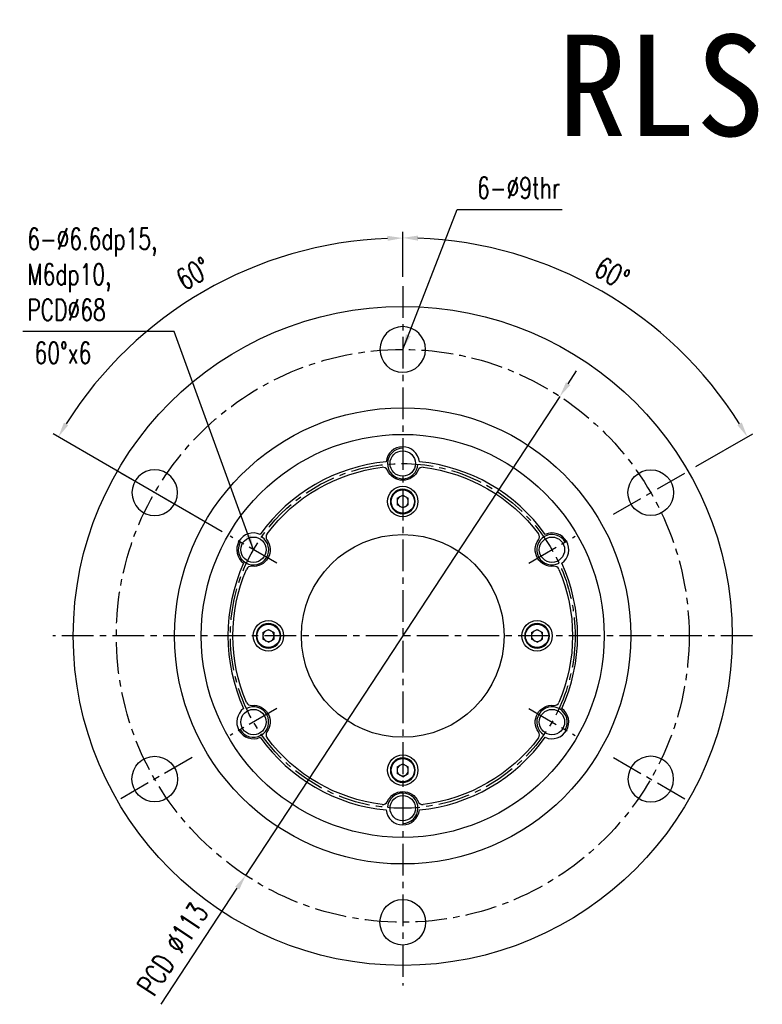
# Model space of a CAD drawing. Header units: millimetres. Extents: x 1900 to 2214, y -912 to -697.
# Tile 1 of 50: x 1900 to 2047, y -892 to -697. Entities that reach past the tile are written whole.
import ezdxf
from ezdxf.enums import TextEntityAlignment as Align

# ---------------------------------------------------------------- set-up
doc = ezdxf.new("R2010")
doc.units = ezdxf.units.MM
doc.linetypes.add('CENTER', pattern=[2, 1.25, -0.25, 0.25, -0.25])
for name, color, linetype in [('CHA', 7, 'Continuous'), ('CL', 1, 'CENTER'), ('DIM', 4, 'Continuous'), ('OUT', 3, 'Continuous')]:
    doc.layers.add(name, color=color, linetype=linetype)
doc.styles.add('DIM-7', font='SIMPLEX.shx', dxfattribs={"width": 0.7, "bigfont": 'chineset.shx'})
doc.styles.add('T', font='kaiu.ttf')
doc.dimstyles.new('CNS', dxfattribs={"dimtxt": 3.5, "dimasz": 2.5, "dimexe": 1, "dimexo": 1.5, "dimgap": 0.09, "dimtad": 0, "dimdsep": 46, "dimtxsty": 'DIM-7', "dimcen": 0.09, "dimclrd": 1, "dimclre": 1, "dimclrt": 4, "dimadec": 0, "dimazin": 0, "dimtfac": 1, "dimtix": 1, "dimtmove": 2, "dimatfit": 3, "dimfxl": 1, "dimtvp": 0.971429, "dimtolj": 1, "dimarcsym": 0})

# ---------------------------------------------------------------- blocks, each defined once
blk = doc.blocks.new('*D0')
at = {"layer": 'DEFPOINTS', "color": 0, "transparency": 16777216}
for p in [(1975.59, -749.85), (2026.06, -758.7), (2031.89, -786.35), (2017.16, -794.85), (1975.59, -887.85)]:
    blk.add_point(p, dxfattribs=at)
at = {"layer": 'DIM', "color": 7, "lineweight": -2, "transparency": 16777216}
for p, q in [((1975.59, -748.05), (1975.59, -739.13)), ((2033.44, -785.45), (2044.63, -778.99))]:
    blk.add_line(p, q, dxfattribs=at)
blk.add_arc((1975.59, -818.85), 78.52, 32.1893, 87.8107, dxfattribs=at)
at = {"layer": 'DIM', "color": 7, "transparency": 16777216}
for points in [[(1978.58, -740.89), (1978.6, -739.89), (1975.59, -740.33)], [(2042.47, -776.76), (2041.61, -777.28), (2043.59, -779.59)]]:
    blk.add_solid(points, dxfattribs=at)
at = {"layer": 'DIM', "color": 7, "transparency": 16777216, "insert": (2016.89, -747.31), "char_height": 4.2, "attachment_point": 5, "rotation": 330, "style": 'DIM-7'}
blk.add_mtext('\\A1;60°', dxfattribs=at)
blk = doc.blocks.new('*D1')
at = {"layer": 'DEFPOINTS', "color": 0, "transparency": 16777216}
for p in [(2006.59, -771.6), (1944.6, -866.09)]:
    blk.add_point(p, dxfattribs=at)
at = {"layer": 'DIM', "color": 7, "lineweight": -2, "transparency": 16777216}
for p, q in [((2008.23, -769.1), (2009.88, -766.59)), ((2006.59, -771.6), (1944.6, -866.09)), ((1927.91, -891.52), (1942.96, -868.6))]:
    blk.add_line(p, q, dxfattribs=at)
at = {"layer": 'DIM', "color": 7, "transparency": 16777216}
for points in [[(2007.81, -768.82), (2008.65, -769.37), (2006.59, -771.6)], [(1942.54, -868.32), (1943.37, -868.87), (1944.6, -866.09)]]:
    blk.add_solid(points, dxfattribs=at)
at = {"layer": 'DIM', "color": 7, "transparency": 16777216, "insert": (1930.21, -880.59), "char_height": 4.2, "attachment_point": 5, "rotation": 56.7339, "style": 'DIM-7'}
blk.add_mtext('\\A1;PCD ∅113', dxfattribs=at)
blk = doc.blocks.new('*D2')
at = {"layer": 'DEFPOINTS', "color": 0, "transparency": 16777216}
for p in [(1948.76, -745.11), (1975.59, -749.85), (1941.56, -799.2), (1950.74, -804.5), (1975.59, -887.85)]:
    blk.add_point(p, dxfattribs=at)
at = {"layer": 'DIM', "color": 7, "lineweight": -2, "transparency": 16777216}
for p, q in [((1975.59, -748.05), (1975.59, -739.18)), ((1940, -798.3), (1906.6, -779.01))]:
    blk.add_line(p, q, dxfattribs=at)
blk.add_arc((1975.59, -818.85), 78.47, 92.1906, 147.8094, dxfattribs=at)
at = {"layer": 'DIM', "color": 7, "transparency": 16777216}
for points in [[(1972.58, -739.93), (1972.6, -740.93), (1975.59, -740.38)], [(1909.61, -777.3), (1908.76, -776.78), (1907.64, -779.61)]]:
    blk.add_solid(points, dxfattribs=at)
at = {"layer": 'DIM', "color": 7, "transparency": 16777216, "insert": (1934.32, -747.36), "char_height": 4.2, "attachment_point": 5, "rotation": 30, "style": 'DIM-7'}
blk.add_mtext('\\A1;60°', dxfattribs=at)

msp = doc.modelspace()

# ---------------------------------------------------------------- linework, layer by layer
at = {"layer": 'CL', "color": 7, "ltscale": 5}
for p, q in [((1975.594, -749.846), (1975.594, -887.846)), ((1934.025, -794.846), (1919.302, -786.346)), ((2017.163, -794.846), (2031.886, -786.346)), ((1950.739, -804.496), (1941.559, -799.196)), ((2000.449, -804.496), (2009.629, -799.196)), ((2044.594, -818.846), (1906.594, -818.846)), ((1950.739, -833.196), (1941.559, -838.496)), ((2000.449, -833.196), (2009.629, -838.496)), ((1934.025, -842.846), (1919.302, -851.346)), ((2017.163, -842.846), (2031.886, -851.346))]:
    msp.add_line(p, q, dxfattribs=at)
for radius in [56.5, 34]:
    msp.add_circle((1975.594, -818.846), radius, dxfattribs=at)
at = {"layer": 'DIM', "color": 7}
for centre, start, end in [((1975.594, -784.846), 90, 357.47142), ((1946.149, -801.846), 150, 57.47142), ((2005.039, -801.846), 30, 297.47142), ((1946.149, -835.846), 210, 117.47142), ((2005.039, -835.846), 330, 237.47142), ((1975.594, -852.846), 270, 177.47142)]:
    msp.add_arc(centre, 3, start, end, dxfattribs=at)
at = {"layer": 'OUT', "color": 7}
for p, q in [((1974.49, -791.708), (1975.594, -791.071)), ((1974.49, -791.708), (1974.49, -792.983)), ((1975.594, -791.071), (1976.698, -791.708)), ((1976.698, -792.983), (1976.698, -791.708)), ((1975.594, -793.621), (1974.49, -792.983)), ((1975.594, -793.621), (1976.698, -792.983)), ((1947.99, -818.208), (1949.094, -817.571)), ((1949.094, -817.571), (1950.198, -818.208)), ((2000.99, -818.208), (2002.094, -817.571)), ((2002.094, -817.571), (2003.198, -818.208)), ((1947.99, -818.208), (1947.99, -819.483)), ((1949.094, -820.121), (1947.99, -819.483)), ((1949.094, -820.121), (1950.198, -819.483)), ((1950.198, -819.483), (1950.198, -818.208)), ((2000.99, -818.208), (2000.99, -819.483)), ((2002.094, -820.121), (2000.99, -819.483)), ((2002.094, -820.121), (2003.198, -819.483)), ((2003.198, -819.483), (2003.198, -818.208)), ((1974.49, -844.708), (1975.594, -844.071)), ((1974.49, -844.708), (1974.49, -845.983)), ((1975.594, -844.071), (1976.698, -844.708)), ((1976.698, -845.983), (1976.698, -844.708)), ((1975.594, -846.621), (1974.49, -845.983)), ((1975.594, -846.621), (1976.698, -845.983))]:
    msp.add_line(p, q, dxfattribs=at)
at = {"layer": 'OUT', "color": 7, "linetype": 'Continuous'}
for centre, radius in [((1975.594, -818.846), 65), ((1975.594, -818.846), 45), ((1975.594, -818.846), 39.75), ((1975.594, -784.846), 2.5), ((2024.524, -790.596), 4.5), ((1975.594, -792.346), 3), ((1946.149, -801.846), 2.5), ((1975.594, -818.846), 20), ((2005.039, -801.846), 2.5), ((1949.094, -818.846), 3), ((2002.094, -818.846), 3), ((1946.149, -835.846), 2.5), ((2005.039, -835.846), 2.5), ((1926.663, -847.096), 4.5), ((1975.594, -845.346), 3), ((1975.594, -852.846), 2.5), ((1975.594, -875.346), 4.5)]:
    msp.add_circle(centre, radius, dxfattribs=at)
at = {"layer": 'OUT', "color": 7, "linetype": 'Continuous', "extrusion": (0, 0, -1)}
for centre in [(-1975.594, -762.346), (-1926.663, -790.596), (-2024.524, -847.096)]:
    msp.add_circle(centre, 4.5, dxfattribs=at)
at = {"layer": 'OUT', "color": 7, "extrusion": (0, 0, -1)}
for centre in [(-1975.594, -792.346), (-1949.094, -818.846), (-2002.094, -818.846), (-1975.594, -845.346)]:
    msp.add_circle(centre, 2.43, dxfattribs=at)
at = {"layer": 'OUT', "color": 7}
for centre in [(1975.594, -792.346), (1949.094, -818.846), (2002.094, -818.846), (1975.594, -845.346)]:
    msp.add_circle(centre, 2.295, dxfattribs=at)
at = {"layer": 'OUT', "color": 7, "linetype": 'Continuous'}
for centre, radius, start, end in [((1975.594, -784.846), 3.3, 5.97531, 174.02469), ((1975.594, -818.846), 34.5, 95.45894, 144.54106), ((1975.594, -818.846), 34.5, 35.45894, 84.54106), ((1971.661, -786.585), 1, 23.85213, 96.95026), ((1979.527, -786.585), 1, 83.04974, 156.14787), ((1946.149, -801.846), 3.3, 65.97531, 234.02469), ((1949.621, -799.309), 1, 143.04974, 216.14787), ((2001.567, -799.309), 1, 323.85213, 36.95026), ((2005.039, -801.846), 3.3, 305.97531, 114.02469), ((1975.594, -818.846), 34.5, 155.45894, 204.54106), ((1945.689, -806.121), 1, 83.85213, 156.95026), ((2005.499, -806.121), 1, 23.04974, 96.14787), ((1975.594, -818.846), 34.5, 335.45894, 24.54106), ((1946.149, -835.846), 3.3, 125.97531, 294.02469), ((1945.689, -831.571), 1, 203.04974, 276.14787), ((2005.039, -835.846), 3.3, 245.97531, 54.02469), ((2005.499, -831.571), 1, 263.85213, 336.95026), ((1975.594, -818.846), 34.5, 215.45894, 264.54106), ((1949.621, -838.382), 1, 143.85213, 216.95026), ((1975.594, -818.846), 34.5, 275.45894, 324.54106), ((2001.567, -838.382), 1, 323.04974, 36.14787), ((1971.661, -851.107), 1, 263.04974, 336.14787), ((1979.527, -851.107), 1, 203.85213, 276.95026), ((1975.594, -852.846), 3.3, 185.97531, 354.02469)]:
    msp.add_arc(centre, radius, start, end, dxfattribs=at)
at = {"layer": 'OUT', "color": 7, "linetype": 'Continuous', "extrusion": (0, 0, -1)}
for centre, radius, start, end in [((-1975.594, -818.846), 33.5, 36.95026, 83.04974), ((-1975.594, -784.846), 3.3, 203.85213, 336.14787), ((-1975.594, -818.846), 33.5, 96.95026, 143.04974), ((-1946.149, -801.846), 3.3, 143.85213, 276.14787), ((-2005.039, -801.846), 3.3, 263.85213, 36.14787), ((-1975.594, -818.846), 33.5, 336.95026, 23.04974), ((-1975.594, -818.846), 33.5, 156.95026, 203.04974), ((-1946.149, -835.846), 3.3, 83.85213, 216.14787), ((-2005.039, -835.846), 3.3, 323.85213, 96.14787), ((-1975.594, -818.846), 33.5, 276.95026, 323.04974), ((-1975.594, -818.846), 33.5, 216.95026, 263.04974), ((-1975.594, -852.846), 3.3, 23.85213, 156.14787)]:
    msp.add_arc(centre, radius, start, end, dxfattribs=at)
at = {"layer": 'OUT', "color": 7}
for centre, start, end in [((1975.594, -792.346), 120, 180), ((1975.594, -792.346), 180, 240), ((1975.594, -792.346), 60, 120), ((1975.594, -792.346), 0, 60), ((1975.594, -792.346), 300, 0), ((1975.594, -792.346), 240, 300), ((1949.094, -818.846), 120, 180), ((1949.094, -818.846), 180, 240), ((1949.094, -818.846), 60, 120), ((1949.094, -818.846), 0, 60), ((1949.094, -818.846), 300, 0), ((2002.094, -818.846), 120, 180), ((2002.094, -818.846), 180, 240), ((2002.094, -818.846), 60, 120), ((2002.094, -818.846), 0, 60), ((2002.094, -818.846), 300, 0), ((1949.094, -818.846), 240, 300), ((2002.094, -818.846), 240, 300), ((1975.594, -845.346), 120, 180), ((1975.594, -845.346), 60, 120), ((1975.594, -845.346), 0, 60), ((1975.594, -845.346), 180, 240), ((1975.594, -845.346), 240, 300), ((1975.594, -845.346), 300, 0)]:
    msp.add_arc(centre, 1.104, start, end, dxfattribs=at)

# ---------------------------------------------------------------- texts
at = {"layer": 'CHA', "style": 'T'}
msp.add_text('RLSF40', height=20, dxfattribs=at).set_placement((2046.994, -710.246), align=Align.MIDDLE)
at = {"layer": 'DIM', "color": 7, "char_height": 4.2, "attachment_point": 7, "style": 'DIM-7'}
for s, insert in [('6-%%C9thr', (1990.268, -732.587)), ('6-%%C6.6dp15,\\PM6dp10,\\PPCD%%C68', (1901.509, -756.634))]:
    msp.add_mtext(s, dxfattribs=dict(at, insert=insert))
at = {"layer": 'DIM', "color": 7, "insert": (1902.943, -765.127), "char_height": 4.2, "attachment_point": 7, "style": 'DIM-7'}
msp.add_mtext_dynamic_manual_height_columns('60%%Dx6', width=13.02908, gutter_width=12.5, heights=[0], dxfattribs=at)

# ---------------------------------------------------------------- dimensions: what is measured, and where the dimension line sits
at = {"layer": 'DIM', "color": 7}
for base, line2, picture, middle in [((1948.756, -745.108), ((1950.739, -804.496), (1941.559, -799.196)), '*D2', (1934.319, -747.356)), ((2026.064, -758.698), ((2017.163, -794.846), (2031.886, -786.346)), '*D0', (2016.893, -747.314))]:
    dim = msp.add_angular_dim_2l(base=base, line1=((1975.594, -749.846), (1975.594, -887.846)), line2=line2, dimstyle='CNS', override={"dimscale": 1.2, "dimclrd": 7, "dimclre": 7, "dimclrt": 7}, dxfattribs=at)
    dim.commit()
    dim.dimension.update_dxf_attribs({"geometry": picture, "text_midpoint": middle})
dim = msp.add_diameter_dim_2p(p1=(2006.586, -771.604), p2=(1944.602, -866.087), text='PCD <>', dimstyle='CNS', override={"dimscale": 1.2, "dimclrd": 7, "dimclre": 7, "dimclrt": 7, "dimtmove": 0}, dxfattribs=at)
dim.commit()
dim.dimension.update_dxf_attribs({"geometry": '*D1', "text_midpoint": (1933.618, -882.831), "dimtype": 163})

# ---------------------------------------------------------------- leaders
at = {"layer": 'DIM', "color": 7, "annotation_type": 0, "has_hookline": 1}
for points, hookline_direction, text_width in [([(1975.594, -762.346), (1986.321, -734.737), (1989.321, -734.737)], 0, 17.64), ([(1946.149, -801.846), (1930.517, -758.784), (1927.517, -758.784)], 1, 26.74)]:
    msp.add_leader(points, dimstyle='CNS', override={"dimscale": 1.2, "dimtad": 1, "dimclrd": 7, "dimclre": 4}, dxfattribs=dict(at, hookline_direction=hookline_direction, text_width=text_width))

doc.saveas('drawing.dxf')
